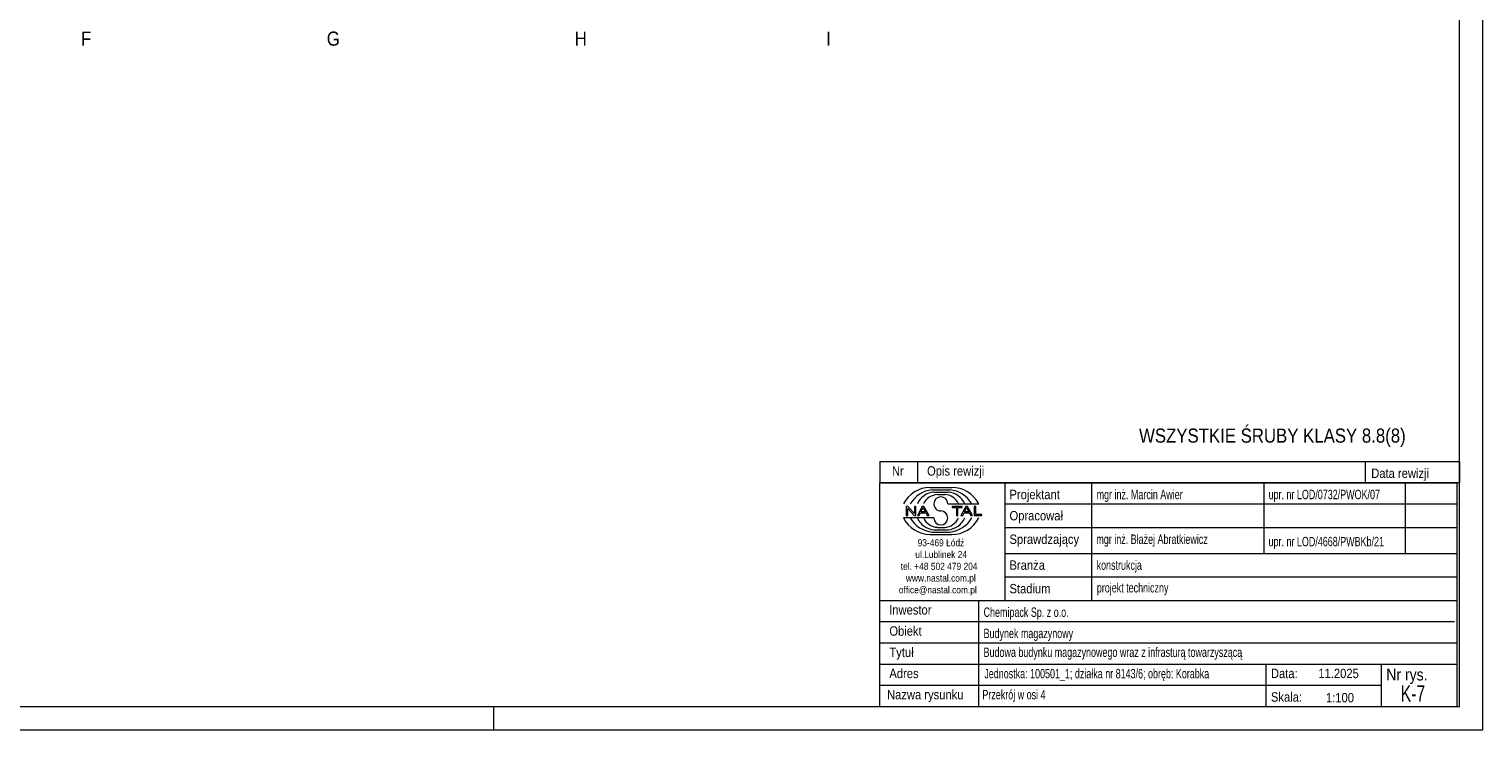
# Model space of a CAD drawing. Header units: millimetres. Extents: x -51 to 559, y -171 to 249.
# Tile 4 of 6: x 250 to 559, y -171 to -22. Entities that reach past the tile are written whole.
import ezdxf

# ---------------------------------------------------------------- set-up
doc = ezdxf.new("R2010")
doc.units = ezdxf.units.MM
doc.linetypes.add('XKITLINE00', pattern=[0])
for name, color, linetype, lineweight in [('Arkusz rysunku', 3, 'Continuous', 0), ('Inny typ obiektu', 7, 'Continuous', 0), ('Spoina', 1, 'Continuous', 0)]:
    doc.layers.add(name, color=color, linetype=linetype, lineweight=lineweight)
doc.styles.add('ARIAL', font='ARIAL.TTF')

msp = doc.modelspace()

# ---------------------------------------------------------------- linework, layer by layer
at = {"layer": 'Arkusz rysunku', "linetype": 'XKITLINE00', "lineweight": 0}
for p, q in [((558.87, -171), (558.87, 249)), ((553.87, -166), (553.87, 244)), ((-46.13, -166), (553.87, -166)), ((348.87, -171), (348.87, -166)), ((-51.13, -171), (558.87, -171))]:
    msp.add_line(p, q, dxfattribs=at)
at = {"layer": 'Inny typ obiektu', "linetype": 'XKITLINE00', "lineweight": 0}
for p, q in [((430.87, -114), (430.87, -118.5)), ((430.87, -114), (553.87, -114)), ((438.87, -114), (438.87, -118.5)), ((533.87, -114), (533.87, -118.5)), ((553.87, -114), (553.87, -118.5)), ((553.87, -118.5), (430.87, -118.5)), ((430.87, -166), (430.87, -118.5)), ((430.87, -118.5), (553.37, -118.5)), ((441.5, -119.51), (446.1, -119.5)), ((441.94, -120.01), (445.73, -120)), ((457.37, -118.5), (457.37, -143.5)), ((475.87, -143.5), (475.87, -118.5)), ((512.37, -118.5), (512.37, -133.5)), ((542.37, -118.5), (542.37, -133.5)), ((553.37, -118.5), (553.37, -166)), ((442.34, -120.51), (445.32, -120.51)), ((443.07, -121.02), (444.61, -121.01)), ((445.29, -123.01), (451.85, -123.01)), ((457.37, -123), (553.37, -123)), ((442.31, -125.99), (435.88, -125.99)), ((436.8, -123.56), (436.44, -123.56)), ((436.44, -123.56), (436.44, -125.44)), ((436.44, -125.44), (436.78, -125.44)), ((436.78, -123.96), (438.16, -125.44)), ((436.78, -125.44), (436.78, -123.96)), ((438.19, -125.04), (436.8, -123.56)), ((438.16, -125.44), (438.52, -125.44)), ((438.52, -123.56), (438.19, -123.56)), ((438.19, -123.56), (438.19, -125.04)), ((438.52, -125.44), (438.52, -123.56)), ((439.83, -123.56), (438.82, -125.44)), ((438.82, -125.44), (439.19, -125.44)), ((439.19, -125.44), (439.48, -124.87)), ((439.48, -124.87), (440.58, -124.87)), ((439.58, -124.67), (440.01, -123.76)), ((440.47, -124.67), (439.58, -124.67)), ((440.21, -123.56), (439.83, -123.56)), ((440.01, -123.76), (440.47, -124.67)), ((441.29, -125.44), (440.21, -123.56)), ((440.58, -124.87), (440.89, -125.44)), ((440.89, -125.44), (441.29, -125.44)), ((448.31, -123.56), (446.22, -123.56)), ((446.22, -123.56), (446.22, -123.78)), ((446.22, -123.78), (447.09, -123.78)), ((447.09, -123.78), (447.09, -125.44)), ((447.09, -125.44), (447.43, -125.44)), ((447.43, -125.44), (447.43, -123.78)), ((447.43, -123.78), (448.31, -123.78)), ((449.09, -123.56), (448.07, -125.44)), ((448.07, -125.44), (448.44, -125.44)), ((448.31, -123.78), (448.31, -123.56)), ((448.44, -125.44), (448.73, -124.87)), ((448.73, -124.87), (449.84, -124.87)), ((448.84, -124.67), (449.27, -123.76)), ((449.73, -124.67), (448.84, -124.67)), ((449.46, -123.56), (449.09, -123.56)), ((449.27, -123.76), (449.27, -123.76)), ((449.27, -123.76), (449.73, -124.67)), ((450.54, -125.44), (449.46, -123.56)), ((449.84, -124.87), (450.15, -125.44)), ((450.15, -125.44), (450.54, -125.44)), ((451.23, -123.56), (450.88, -123.56)), ((450.88, -123.56), (450.88, -125.44)), ((450.88, -125.44), (452.53, -125.44)), ((451.23, -125.22), (451.23, -123.56)), ((452.53, -125.22), (451.23, -125.22)), ((452.53, -125.44), (452.53, -125.22)), ((441.5, -129.49), (446.1, -129.5)), ((441.94, -128.99), (445.73, -129)), ((442.34, -128.49), (445.32, -128.49)), ((443.07, -127.98), (444.61, -127.99)), ((457.37, -128), (553.37, -128)), ((457.37, -133.5), (553.37, -133.5)), ((457.37, -138.5), (553.37, -138.5)), ((430.87, -143.5), (553.37, -143.5)), ((451.87, -166), (451.87, -143.5)), ((430.87, -148), (552.87, -148)), ((430.87, -152.5), (553.37, -152.5)), ((430.87, -157), (553.37, -157)), ((512.87, -166), (512.87, -157)), ((537.37, -166), (537.37, -157)), ((430.87, -161.5), (537.37, -161.5)), ((430.87, -166), (553.37, -166))]:
    msp.add_line(p, q, dxfattribs=at)
for centre, radius, start, end in [((441.59, -125.92), 6.42, 90.8317, 153.0136), ((442.54, -126), 6.02, 95.7347, 150.2266), ((445.11, -126.02), 6.04, 29.8256, 84.1252), ((446.12, -125.93), 6.43, 27.0191, 90.199), ((442.58, -124.58), 4.07, 93.3428, 157.3393), ((443.21, -124.4), 3.38, 92.229, 155.8008), ((443.8, -123.01), 1.49, 0.0741, 179.9259), ((443.8, -123.01), 1.49, 179.9259, 270), ((444.46, -124.4), 3.39, 24.2351, 87.5913), ((445.09, -124.59), 4.08, 22.7023, 86.7527), ((441.59, -123.08), 6.42, 206.9864, 269.1683), ((442.54, -123), 6.02, 209.7734, 264.2653), ((442.58, -124.42), 4.07, 202.6607, 266.6572), ((443.21, -124.6), 3.38, 204.1992, 267.771), ((443.8, -125.99), 1.49, 180.0741, 359.9259), ((443.8, -126), 1.49, 0.0741, 90), ((444.46, -124.6), 3.39, 272.4087, 335.7649), ((445.09, -124.41), 4.08, 273.2473, 337.2977), ((445.11, -122.98), 6.04, 275.8748, 330.1744), ((446.12, -123.07), 6.43, 269.801, 332.9809)]:
    msp.add_arc(centre, radius, start, end, dxfattribs=at)

# ---------------------------------------------------------------- texts
at = {"layer": 'Inny typ obiektu', "style": 'ARIAL'}
for s, height, width, p in [('WSZYSTKIE ŚRUBY KLASY 8.8(8)', 3, 0.85, (485.87, -110)), ('Nr', 2, 0.85, (433.42, -117)), ('Opis rewizji', 2, 0.85, (440.87, -117)), ('Data rewizji', 2, 0.85, (535.16, -117.5)), ('Projektant', 2, 0.85, (458.37, -122)), ('mgr inż. Marcin Awier', 2, 0.68, (476.87, -122)), ('upr. nr LOD/0732/PWOK/07', 2, 0.68, (513.37, -122)), ('Opracował', 2, 0.85, (458.37, -126.5)), ('Sprawdzający', 2, 0.85, (458.37, -131.5)), ('mgr inż. Błażej Abratkiewicz', 2, 0.68, (476.81, -131.5)), ('93-469 Łódź', 1.5, 0.85, (438.87, -132)), ('upr. nr LOD/4668/PWBKb/21', 2, 0.68, (513.37, -132)), ('tel. +48 502 479 204', 1.5, 0.85, (435.29, -137)), ('ul.Lublinek 24', 1.5, 0.85, (438.37, -134.5)), ('Branża', 2, 0.85, (458.37, -137)), ('konstrukcja', 2, 0.68, (476.87, -137)), ('www.nastal.com.pl', 1.5, 0.85, (436.37, -139.5)), ('office@nastal.com.pl', 1.5, 0.85, (434.87, -142)), ('Stadium', 2, 0.85, (458.37, -142)), ('projekt techniczny', 2, 0.68, (476.91, -141.81)), ('Inwestor', 2, 0.85, (432.83, -146.5)), ('Chemipack Sp. z o.o.', 2, 0.68, (452.87, -147)), ('Obiekt', 2, 0.85, (432.87, -151)), ('Budynek magazynowy', 2, 0.68, (452.87, -151.5)), ('Tytuł', 2, 0.85, (432.87, -155.5)), ('Budowa budynku magazynowego wraz z infrasturą towarzyszącą', 2, 0.68, (452.87, -155.5)), ('Adres', 2, 0.85, (432.87, -160)), ('Jednostka: 100501_1; działka nr 8143/6; obręb: Korabka', 2, 0.68, (453.03, -160.04)), ('Data:', 2, 0.85, (513.87, -160)), ('11.2025', 2, 0.85, (523.94, -160)), ('Nr rys.', 2.5, 0.85, (538.37, -160.5)), ('Nazwa rysunku', 2, 0.85, (432.37, -164.5)), ('Przekrój w osi 4', 2, 0.68, (452.62, -164.5)), ('Skala:', 2, 0.85, (513.87, -165)), ('1:100', 2, 0.85, (525.56, -165.15)), ('K-7', 3.5, 0.68, (541.43, -165))]:
    msp.add_text(s, height=height, dxfattribs=dict(at, width=width)).set_placement(p)
at = {"layer": 'Spoina', "style": 'ARIAL', "width": 0.85}
for s, p in [('F', (261.28, -25.7)), ('G', (313.44, -25.7)), ('H', (366.06, -25.7)), ('I', (419.44, -25.7))]:
    msp.add_text(s, height=3, dxfattribs=at).set_placement(p)

doc.saveas('drawing.dxf')
